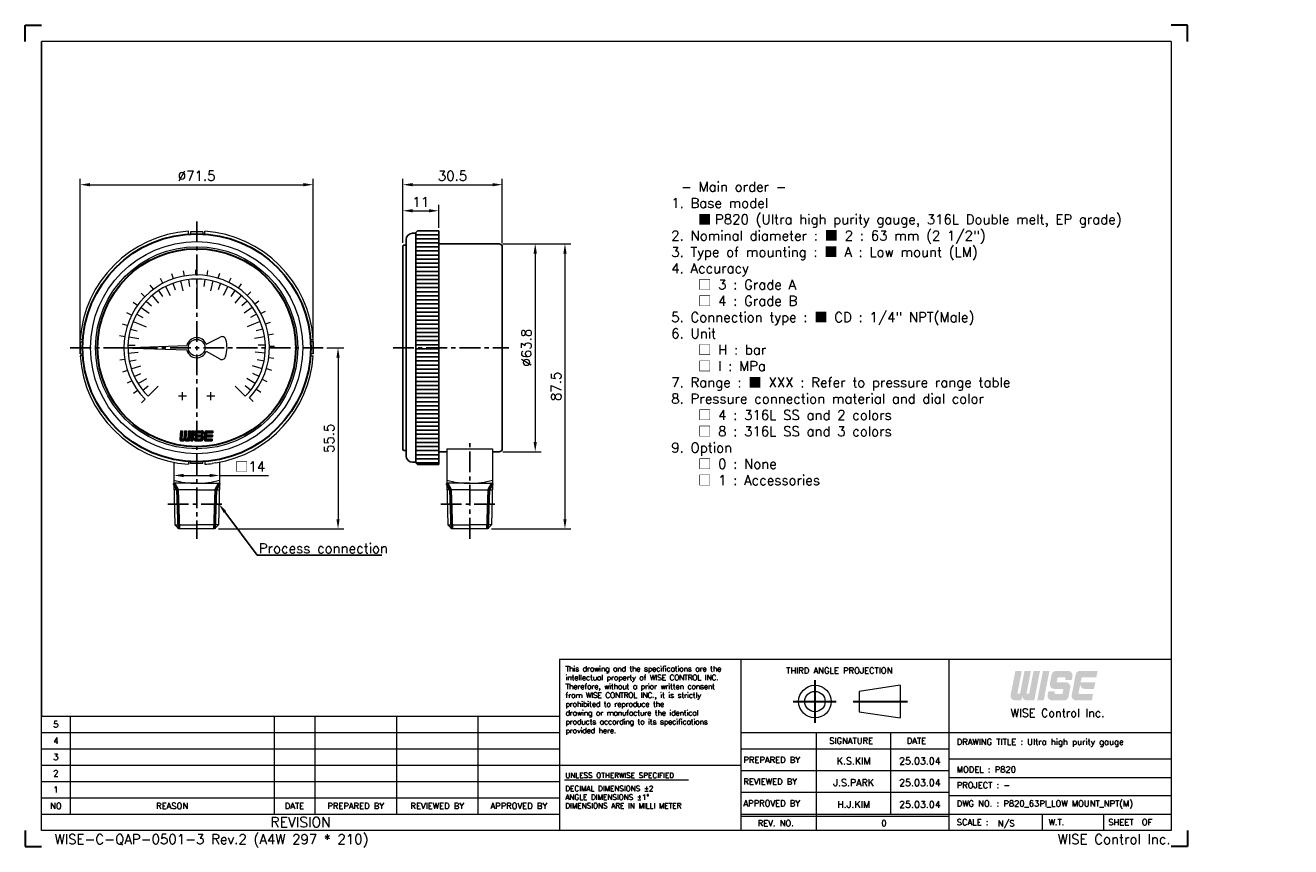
# Model space of a CAD drawing. Extents: x 12 to 400, y -10 to 242.
import ezdxf
from ezdxf import colors
from ezdxf.entities.mleader import LeaderData, LeaderLine
from ezdxf.enums import TextEntityAlignment as Align
from ezdxf.math import Vec2, Vec3

# ---------------------------------------------------------------- set-up
doc = ezdxf.new("R2010")
doc.units = 0
doc.header["$LTSCALE"] = 17
doc.header["$MEASUREMENT"] = 0
doc.header["$PDMODE"] = 1
doc.linetypes.add('CENTER', pattern=[2, 1.25, -0.25, 0.25, -0.25])
doc.linetypes.add('DASHEDX2', pattern=[1.5, 1, -0.5])
doc.layers.get('0').update_dxf_attribs({"linetype": 'DASHEDX2', "lineweight": 18})
doc.layers.get('DEFPOINTS').update_dxf_attribs({"linetype": 'CONTINUOUS', "lineweight": 18})
for name, color, linetype, lineweight in [('4', 4, 'CONTINUOUS', 30), ('DIM', 7, 'CONTINUOUS', 18), ('SS100', 7, 'CONTINUOUS', 18)]:
    doc.layers.add(name, color=color, linetype=linetype, lineweight=lineweight)
doc.styles.add('ROMANC', font='romans.shx', dxfattribs={"bigfont": 'whgtxt.shx'})
doc.styles.add('ROMANS', font='ROMANS.shx', dxfattribs={"bigfont": 'whgtxt.shx'})
doc.dimstyles.new('1.2', dxfattribs={"dimscale": 1.2, "dimtxt": 2.5, "dimasz": 2.5, "dimexe": 1.5, "dimexo": 1, "dimgap": 1, "dimtad": 1, "dimdsep": 46, "dimtxsty": 'ROMANS', "dimcen": 2.5, "dimclrd": 7, "dimclre": 7, "dimclrt": 3, "dimadec": 1, "dimazin": 2, "dimtfac": 1, "dimtmove": 0, "dimatfit": 3, "dimfxl": 1, "dimlwd": 18, "dimlwe": 18, "dimarcsym": 0})

# ---------------------------------------------------------------- blocks, each defined once
blk = doc.blocks.new('*D6')
at = {"layer": '4', "color": 7, "lineweight": 18, "transparency": 16777216}
for p, q in [((127.41, 174.88), (127.41, 186.5)), ((138.41, 179.44), (138.41, 186.5)), ((130.41, 184.7), (135.41, 184.7))]:
    blk.add_line(p, q, dxfattribs=at)
at = {"layer": '4', "color": 7, "lineweight": -3, "transparency": 16777216}
for points in [[(130.41, 185.2), (130.41, 184.2), (127.41, 184.7)], [(135.41, 185.2), (135.41, 184.2), (138.41, 184.7)]]:
    blk.add_solid(points, dxfattribs=at)
at = {"layer": 'DEFPOINTS', "color": 0, "lineweight": -3, "transparency": 16777216}
for p in [(138.41, 184.7), (138.41, 178.24), (127.41, 173.68)]:
    blk.add_point(p, dxfattribs=at)
at = {"layer": '4', "color": 3, "lineweight": -3, "transparency": 16777216, "insert": (132.91, 187.4), "char_height": 3, "attachment_point": 5, "style": 'ROMANS'}
blk.add_mtext('11', dxfattribs=at)
blk = doc.blocks.new('*D7')
at = {"layer": '4', "color": 7, "lineweight": 18, "transparency": 16777216}
for p, q in [((127.41, 174.88), (127.41, 194.5)), ((157.91, 174.78), (157.91, 194.5)), ((130.41, 192.7), (154.91, 192.7))]:
    blk.add_line(p, q, dxfattribs=at)
at = {"layer": '4', "color": 7, "lineweight": -3, "transparency": 16777216}
for points in [[(130.41, 193.2), (130.41, 192.2), (127.41, 192.7)], [(154.91, 193.2), (154.91, 192.2), (157.91, 192.7)]]:
    blk.add_solid(points, dxfattribs=at)
at = {"layer": 'DEFPOINTS', "color": 0, "lineweight": -3, "transparency": 16777216}
for p in [(157.91, 192.7), (127.41, 173.68), (157.91, 173.58)]:
    blk.add_point(p, dxfattribs=at)
at = {"layer": '4', "color": 3, "lineweight": -3, "transparency": 16777216, "insert": (142.66, 195.4), "char_height": 3, "attachment_point": 5, "style": 'ROMANS'}
blk.add_mtext('30.5', dxfattribs=at)
blk = doc.blocks.new('11')
at = {"color": 0}
for p, q in [((98.23, 252.35), (97.82, 253.57)), ((100.95, 253.03), (100.74, 254.3)), ((103.75, 253.29), (103.74, 254.57)), ((106.55, 253.1), (106.74, 254.38)), ((109.3, 252.49), (109.68, 253.71)), ((93.26, 249.75), (92.5, 250.79)), ((95.64, 251.25), (95.05, 252.39)), ((111.91, 251.45), (112.47, 252.6)), ((114.32, 250.02), (115.06, 251.07)), ((91.14, 247.91), (90.23, 248.81)), ((116.49, 248.23), (117.38, 249.15)), ((89.33, 245.76), (88.29, 246.51)), ((118.35, 246.12), (119.38, 246.9)), ((119.86, 243.75), (121, 244.36)), ((86.82, 240.75), (85.6, 241.14)), ((87.88, 243.35), (86.73, 243.93)), ((120.99, 241.18), (122.2, 241.6)), ((86.18, 238.02), (84.91, 238.21)), ((121.69, 238.46), (122.96, 238.69)), ((85.98, 235.21), (84.69, 235.21)), ((121.97, 235.66), (123.26, 235.69)), ((86.21, 232.41), (84.94, 232.21)), ((121.81, 232.86), (123.08, 232.69)), ((86.87, 229.68), (85.65, 229.28)), ((121.22, 230.11), (122.45, 229.74)), ((87.95, 227.09), (86.81, 226.51)), ((120.2, 227.49), (121.36, 226.94)), ((89.42, 224.7), (88.38, 223.94)), ((91.25, 222.56), (90.34, 221.65)), ((117.02, 222.88), (117.95, 222)), ((118.79, 225.06), (119.85, 224.33))]:
    blk.add_line(p, q, dxfattribs=at)
blk.add_arc((103.98, 235.29), 18, 316.4299, 225, dxfattribs=at)
blk = doc.blocks.new('*D10')
at = {"layer": '4', "color": 7, "lineweight": 18, "transparency": 16777216}
for p, q in [((158.14, 174.58), (169.81, 174.58)), ((168.01, 171.58), (168.01, 113.78)), ((158.11, 110.78), (169.81, 110.78))]:
    blk.add_line(p, q, dxfattribs=at)
at = {"layer": '4', "color": 7, "lineweight": -3, "transparency": 16777216}
for points in [[(167.51, 171.58), (168.51, 171.58), (168.01, 174.58)], [(167.51, 113.78), (168.51, 113.78), (168.01, 110.78)]]:
    blk.add_solid(points, dxfattribs=at)
at = {"layer": 'DEFPOINTS', "color": 0, "lineweight": -3, "transparency": 16777216}
for p in [(156.94, 174.58), (156.91, 110.78), (168.01, 110.78)]:
    blk.add_point(p, dxfattribs=at)
at = {"layer": '4', "color": 3, "lineweight": -3, "transparency": 16777216, "insert": (165.31, 142.68), "char_height": 3, "attachment_point": 5, "rotation": 90, "style": 'ROMANS'}
blk.add_mtext('%%C63.8', dxfattribs=at)
blk = doc.blocks.new('*D11')
at = {"layer": '4', "color": 7, "lineweight": 18, "transparency": 16777216}
for p, q in [((158.11, 174.58), (178.93, 174.58)), ((177.13, 171.58), (177.13, 90.08)), ((154.59, 87.08), (178.93, 87.08))]:
    blk.add_line(p, q, dxfattribs=at)
at = {"layer": '4', "color": 7, "lineweight": -3, "transparency": 16777216}
for points in [[(176.63, 171.58), (177.63, 171.58), (177.13, 174.58)], [(176.63, 90.08), (177.63, 90.08), (177.13, 87.08)]]:
    blk.add_solid(points, dxfattribs=at)
at = {"layer": 'DEFPOINTS', "color": 0, "lineweight": -3, "transparency": 16777216}
for p in [(156.91, 174.58), (153.39, 87.08), (177.13, 87.08)]:
    blk.add_point(p, dxfattribs=at)
at = {"layer": '4', "color": 3, "lineweight": -3, "transparency": 16777216, "insert": (174.43, 130.83), "char_height": 3, "attachment_point": 5, "rotation": 90, "style": 'ROMANS'}
blk.add_mtext('87.5', dxfattribs=at)
blk = doc.blocks.new('*D12')
at = {"layer": '4', "color": 7, "lineweight": 18, "transparency": 16777216}
for p, q in [((28.45, 143.88), (28.45, 194.5)), ((99.94, 143.88), (99.94, 194.5)), ((31.45, 192.7), (96.94, 192.7))]:
    blk.add_line(p, q, dxfattribs=at)
at = {"layer": '4', "color": 7, "lineweight": -3, "transparency": 16777216}
for points in [[(31.45, 193.2), (31.45, 192.2), (28.45, 192.7)], [(96.94, 193.2), (96.94, 192.2), (99.94, 192.7)]]:
    blk.add_solid(points, dxfattribs=at)
at = {"layer": 'DEFPOINTS', "color": 0, "lineweight": -3, "transparency": 16777216}
for p in [(99.94, 192.7), (28.45, 142.68), (99.94, 142.68)]:
    blk.add_point(p, dxfattribs=at)
at = {"layer": '4', "color": 3, "lineweight": -3, "transparency": 16777216, "insert": (64.19, 195.4), "char_height": 3, "attachment_point": 5, "style": 'ROMANS'}
blk.add_mtext('%%C71.5', dxfattribs=at)
blk = doc.blocks.new('*D13')
at = {"layer": '4', "color": 7, "lineweight": 18, "transparency": 16777216}
for p, q in [((104.15, 142.68), (109.34, 142.68)), ((107.54, 139.68), (107.54, 90.08)), ((70.87, 87.08), (109.34, 87.08))]:
    blk.add_line(p, q, dxfattribs=at)
at = {"layer": '4', "color": 7, "lineweight": -3, "transparency": 16777216}
for points in [[(107.04, 139.68), (108.04, 139.68), (107.54, 142.68)], [(107.04, 90.08), (108.04, 90.08), (107.54, 87.08)]]:
    blk.add_solid(points, dxfattribs=at)
at = {"layer": 'DEFPOINTS', "color": 0, "lineweight": -3, "transparency": 16777216}
for p in [(102.95, 142.68), (69.67, 87.08), (107.54, 87.08)]:
    blk.add_point(p, dxfattribs=at)
at = {"layer": '4', "color": 3, "lineweight": -3, "transparency": 16777216, "insert": (104.84, 114.88), "char_height": 3, "attachment_point": 5, "rotation": 90, "style": 'ROMANS'}
blk.add_mtext('55.5', dxfattribs=at)
blk = doc.blocks.new('*D14')
at = {"layer": '4', "color": 7, "lineweight": 18, "transparency": 16777216}
for p, q in [((57.19, 103.18), (57.19, 101.69)), ((60.19, 103.49), (68.19, 103.49)), ((71.19, 103.49), (86.19, 103.49)), ((71.19, 103.18), (71.19, 101.69))]:
    blk.add_line(p, q, dxfattribs=at)
at = {"layer": '4', "color": 7, "lineweight": -3, "transparency": 16777216}
for points in [[(60.19, 103.99), (60.19, 102.99), (57.19, 103.49)], [(68.19, 103.99), (68.19, 102.99), (71.19, 103.49)]]:
    blk.add_solid(points, dxfattribs=at)
at = {"layer": 'DEFPOINTS', "color": 0, "lineweight": -3, "transparency": 16777216}
for p in [(57.19, 104.38), (71.19, 104.38), (71.19, 103.49)]:
    blk.add_point(p, dxfattribs=at)
at = {"layer": '4', "color": 3, "lineweight": -3, "transparency": 16777216, "insert": (80.59, 106.19), "char_height": 3, "attachment_point": 5, "style": 'ROMANS'}
blk.add_mtext('{\\fGulim|b0|i0|c129|p50;□}14', dxfattribs=at)

msp = doc.modelspace()

# ---------------------------------------------------------------- hatches: boundary and pattern name
at = {"layer": '4', "lineweight": -3}
h = msp.add_hatch(dxfattribs=at)
h.set_pattern_fill('ANSI31', scale=10, angle=315)
h.set_pattern_definition([(0, (108.9965, 21.1086), (3e-16, 1.25), [])])
h.paths.add_polyline_path([(138.413, 142.678), (131.413, 142.678), (131.413, 107.328), (131.913, 106.828), (138.413, 106.828)])
h.paths.add_polyline_path([(138.413, 178.528), (131.913, 178.528), (131.413, 178.028), (131.413, 142.678), (138.413, 142.678)])
at = {"layer": '4', "linetype": 'CENTER'}
for points in [[(317.353, 35.861, 0.4142136), (318.704, 34.51), (321.053, 34.51), (322.803, 43.514), (320.822, 43.514), (319.474, 36.581), (318.664, 36.581), (320.011, 43.514), (318.031, 43.514), (316.683, 36.581), (315.873, 36.581), (317.22, 43.514), (315.239, 43.514), (313.802, 36.119, 0.4716306), (315.128, 34.51), (317.091, 34.51)], [(325.684, 43.514), (323.703, 43.514), (321.953, 34.51), (323.934, 34.51)], [(331.529, 35.603), (332.072, 38.395, 0.4716306), (330.746, 40.003), (328.21, 40.003, -0.4716306), (327.945, 40.324), (328.138, 41.315, -0.3590367), (328.403, 41.533), (330.373, 41.533, -0.4716306), (330.639, 41.212), (330.544, 40.723), (332.524, 40.723), (332.754, 41.906, 0.4716306), (331.429, 43.514), (327.698, 43.514, 0.3590367), (326.372, 42.421), (325.829, 39.63, 0.4716306), (327.155, 38.022), (329.691, 38.022, -0.4716306), (329.956, 37.7), (329.764, 36.71, -0.3590367), (329.498, 36.491), (327.528, 36.491, -0.4716306), (327.262, 36.813), (327.357, 37.302), (325.377, 37.302), (325.147, 36.119, 0.4716306), (326.472, 34.51), (330.204, 34.51, 0.3590367)], [(339.085, 36.491), (334.911, 36.491, -0.4716306), (334.646, 36.813), (334.881, 38.022), (335.143, 39.373, 0.4142136), (336.494, 38.022), (339.382, 38.022), (339.768, 40.003), (335.266, 40.003), (335.521, 41.315, -0.3590367), (335.786, 41.533), (340.065, 41.533), (340.45, 43.514), (335.081, 43.514, 0.3590367), (333.755, 42.421), (332.53, 36.119, 0.4716306), (333.856, 34.51), (338.7, 34.51)]]:
    msp.add_hatch(color=1, dxfattribs=at).paths.add_polyline_path(points)

# ---------------------------------------------------------------- linework, layer by layer
at = {"color": 4, "linetype": 'Continuous'}
for p, q in [((363.042, 236.6), (16.646, 236.6)), ((363.042, 236.6), (363.042, -5.396)), ((154.913, 111.678), (154.913, 109.178)), ((175.463, 47.126), (231.112, 47.126)), ((175.463, 47.126), (175.463, -5.396)), ((231.112, 47.126), (363.042, 47.126)), ((279.871, 39.132), (267.365, 37.256)), ((279.871, 39.132), (279.871, 29.128)), ((267.365, 37.256), (267.365, 31.003)), ((16.646, -5.396), (16.646, 29.619)), ((16.646, 29.619), (175.463, 29.619)), ((267.365, 31.003), (279.871, 29.128)), ((363.042, -5.396), (16.646, -5.396))]:
    msp.add_line(p, q, dxfattribs=at)
at = {"color": 4, "linetype": 'ByBlock'}
msp.add_line((140.913, 111.678), (154.913, 111.678), dxfattribs=at)
at = {"color": 3, "linetype": 'Continuous'}
for p, q in [((231.112, -5.396), (231.112, 47.126)), ((294.888, 47.126), (294.888, -5.396)), ((231.112, 24.617), (363.042, 24.617)), ((254.246, -5.396), (254.246, 24.617)), ((277.068, -0.394), (277.068, 24.617)), ((231.112, 19.615), (294.888, 19.615)), ((175.463, 14.613), (231.112, 14.613)), ((231.112, 12.945), (294.888, 12.945)), ((177.012, 10.102), (214.973, 10.102)), ((231.112, 6.276), (294.888, 6.276)), ((231.112, -1.019), (294.888, -1.019)), ((323.415, -0.394), (323.415, -5.396)), ((342.3, -0.394), (342.3, -5.396))]:
    msp.add_line(p, q, dxfattribs=at)
at = {"color": 7, "linetype": 'Continuous'}
for p, q in [((25.4, 29.619), (25.4, -0.394)), ((87.926, 29.619), (87.926, -0.394)), ((100.432, 29.619), (100.432, -0.394)), ((125.442, 29.619), (125.442, -0.394)), ((150.453, 29.619), (150.453, -0.394)), ((16.646, 24.617), (175.463, 24.617)), ((16.646, 19.615), (175.463, 19.615)), ((363.042, 16.488), (294.888, 16.488)), ((16.646, 14.613), (175.463, 14.613)), ((16.646, 9.61), (175.463, 9.61)), ((294.888, 10.861), (363.042, 10.861)), ((16.646, 4.608), (175.463, 4.608)), ((363.042, 5.234), (294.888, 5.234)), ((16.646, -0.394), (175.463, -0.394)), ((231.112, -0.394), (363.042, -0.394))]:
    msp.add_line(p, q, dxfattribs=at)
at = {"color": 4, "linetype": 'Continuous'}
for radius in [5.002, 3.126]:
    msp.add_circle((253.786, 34.13), radius, dxfattribs=at)
at = {"layer": '4', "color": 1}
for p, q in [((11.644, 241.602), (16.646, 241.602)), ((11.644, 236.6), (11.644, 241.602)), ((368.044, 241.602), (363.042, 241.602)), ((368.044, 236.6), (368.044, 241.602)), ((11.644, -5.396), (11.644, -10.398)), ((368.044, -5.396), (368.044, -10.398)), ((11.644, -10.398), (16.646, -10.398)), ((368.044, -10.398), (363.042, -10.398))]:
    msp.add_line(p, q, dxfattribs=at)
at = {"layer": '4', "lineweight": -3}
for p, q in [((16.646, 29.619), (16.646, 236.6)), ((131.913, 178.528), (131.413, 178.028)), ((138.413, 178.528), (131.913, 178.528)), ((138.413, 106.828), (138.413, 178.528)), ((128.413, 109.528), (128.413, 175.828)), ((131.413, 177.828), (130.413, 177.828)), ((131.413, 178.028), (131.413, 107.328)), ((127.663, 174.178), (127.413, 173.928)), ((127.413, 111.431), (127.413, 173.928)), ((127.663, 174.178), (128.413, 174.178)), ((153.913, 174.578), (138.413, 174.578)), ((153.913, 174.578), (156.913, 174.578)), ((157.913, 173.578), (157.913, 111.778)), ((28.445, 144.537), (28.445, 140.819)), ((99.944, 144.537), (99.944, 140.819)), ((127.663, 111.181), (127.413, 111.431)), ((127.663, 111.181), (128.413, 111.181)), ((128.413, 111.181), (128.413, 111.181)), ((140.913, 110.778), (138.413, 110.778)), ((156.913, 110.778), (154.913, 110.778)), ((131.413, 107.528), (130.413, 107.528)), ((131.913, 106.828), (131.413, 107.328)), ((131.913, 106.828), (138.413, 106.828))]:
    msp.add_line(p, q, dxfattribs=at)
at = {"layer": '4', "color": 1, "linetype": 'CENTER'}
for p, q in [((253.786, 40.673), (253.786, 27.578)), ((247.137, 34.13), (260.331, 34.13)), ((265.469, 34.13), (282.175, 34.13))]:
    msp.add_line(p, q, dxfattribs=at)
at = {"layer": '4', "color": 7}
for radius in [34.967, 30.379]:
    msp.add_circle((64.194, 142.678), radius, dxfattribs=at)
at = {"layer": '4', "lineweight": -3}
for centre, radius, start, end in [((130.413, 175.828), 2, 90, 180), ((156.913, 173.578), 1, 0, 90), ((130.413, 109.528), 2, 180, 270), ((156.913, 111.778), 1, 270, 0)]:
    msp.add_arc(centre, radius, start, end, dxfattribs=at)
at = {"layer": 'DIM', "color": 4}
for p, q in [((140.913, 111.678), (140.913, 101.078)), ((154.913, 109.178), (154.913, 101.078)), ((57.194, 107.533), (57.194, 101.078)), ((71.194, 107.533), (71.194, 101.078)), ((64.194, 101.078), (57.194, 101.078)), ((57.194, 101.078), (57.478, 88.318)), ((64.194, 101.078), (71.194, 101.078)), ((71.194, 101.078), (70.91, 88.318)), ((147.913, 101.078), (140.913, 101.078)), ((140.913, 101.078), (141.197, 88.318)), ((147.913, 101.078), (154.913, 101.078)), ((154.913, 101.078), (154.629, 88.318)), ((64.194, 99.078), (57.239, 99.078)), ((64.194, 99.078), (71.15, 99.078)), ((147.913, 99.078), (140.958, 99.078)), ((147.913, 99.078), (154.869, 99.078)), ((57.478, 88.318), (64.194, 88.318)), ((58.718, 87.078), (57.478, 88.318)), ((69.671, 87.078), (58.718, 87.078)), ((70.91, 88.318), (64.194, 88.318)), ((69.671, 87.078), (70.91, 88.318)), ((141.197, 88.318), (147.913, 88.318)), ((142.437, 87.078), (141.197, 88.318)), ((153.39, 87.078), (142.437, 87.078)), ((154.629, 88.318), (147.913, 88.318)), ((153.39, 87.078), (154.629, 88.318))]:
    msp.add_line(p, q, dxfattribs=at)
for centre, start, end in [((64.194, 126.078), 253.7398, 270), ((64.194, 126.078), 270, 286.2602), ((147.913, 126.078), 253.7398, 270), ((147.913, 126.078), 270, 286.2602)]:
    msp.add_arc(centre, 25, start, end, dxfattribs=at)
at = {"layer": 'SS100', "color": 1, "linetype": 'CENTER', "lineweight": -2, "ltscale": 0.3}
for p, q in [((64.194, 181.435), (64.194, 84.078)), ((25.438, 142.678), (102.951, 142.678)), ((124.413, 142.678), (159.913, 142.678)), ((147.913, 84.078), (147.913, 113.678)), ((55.336, 94.698), (73.052, 94.698)), ((139.055, 94.698), (156.771, 94.698))]:
    msp.add_line(p, q, dxfattribs=at)
at = {"layer": 'SS100', "color": 4, "linetype": 'Continuous'}
for p, q in [((61.715, 177.596), (61.715, 178.427)), ((66.054, 178.216), (62.335, 178.216)), ((62.335, 178.216), (62.335, 177.596)), ((66.054, 178.216), (66.054, 177.596)), ((66.674, 177.596), (66.674, 178.427)), ((29.277, 145.157), (28.445, 145.157)), ((28.445, 144.537), (29.277, 144.537)), ((67.102, 143.754), (71.396, 145.944)), ((99.112, 145.157), (99.944, 145.157)), ((99.944, 144.537), (99.112, 144.537)), ((28.445, 140.819), (29.277, 140.819)), ((29.277, 140.199), (28.445, 140.199)), ((41.255, 142.678), (61.173, 143.374)), ((41.255, 142.678), (61.173, 141.983)), ((67.102, 141.602), (71.282, 139.222)), ((99.944, 140.819), (99.112, 140.819)), ((99.112, 140.199), (99.944, 140.199)), ((59.854, 126.559), (59.854, 129.038)), ((68.534, 126.559), (68.534, 129.038)), ((61.094, 127.798), (58.614, 127.798)), ((69.774, 127.798), (67.294, 127.798)), ((61.715, 107.76), (61.715, 106.929)), ((62.335, 107.14), (62.335, 107.76)), ((66.054, 107.14), (62.335, 107.14)), ((66.054, 107.14), (66.054, 107.76)), ((66.674, 107.76), (66.674, 106.929)), ((70.103, 107.333), (68.961, 107.161))]:
    msp.add_line(p, q, dxfattribs=at)
at = {"layer": 'SS100', "color": 7, "linetype": 'Continuous'}
for p, q in [((59.273, 163.175), (59.997, 160.161)), ((61.717, 163.612), (61.972, 161.457)), ((64.194, 163.758), (64.194, 161.588)), ((66.672, 163.612), (66.417, 161.457)), ((69.115, 163.175), (68.392, 160.161)), ((52.483, 160.205), (53.689, 158.401)), ((54.624, 161.46), (56.032, 158.698)), ((56.898, 162.455), (57.649, 160.419)), ((64.194, 161.588), (64.194, 159.418)), ((71.49, 162.455), (70.739, 160.419)), ((73.764, 161.46), (72.357, 158.698)), ((75.906, 160.205), (74.7, 158.401)), ((48.715, 156.987), (50.309, 155.514)), ((50.504, 158.707), (52.518, 156.35)), ((77.884, 158.707), (75.871, 156.35)), ((79.674, 156.987), (78.08, 155.514)), ((45.803, 152.978), (47.696, 151.918)), ((47.141, 155.068), (49.649, 153.246)), ((81.248, 155.068), (78.74, 153.246)), ((82.586, 152.978), (80.693, 151.918)), ((43.906, 148.4), (45.995, 147.811)), ((44.719, 150.745), (46.724, 149.915)), ((46.724, 149.915), (48.729, 149.084)), ((81.665, 149.915), (79.66, 149.084)), ((83.669, 150.745), (81.665, 149.915)), ((84.482, 148.4), (82.394, 147.811)), ((43.374, 145.976), (46.436, 145.491)), ((85.014, 145.976), (81.953, 145.491)), ((43.131, 143.506), (45.299, 143.421)), ((43.18, 141.024), (46.27, 141.267)), ((85.209, 141.024), (82.119, 141.267)), ((85.258, 143.506), (83.089, 143.421)), ((43.52, 138.566), (45.648, 138.989)), ((44.147, 136.164), (47.095, 137.122)), ((84.242, 136.164), (81.294, 137.122)), ((84.869, 138.566), (82.741, 138.989)), ((45.051, 133.853), (47.022, 134.761)), ((46.221, 131.664), (48.864, 133.284)), ((82.168, 131.664), (79.524, 133.284)), ((83.338, 133.853), (81.367, 134.761)), ((47.64, 129.628), (49.344, 130.971)), ((49.289, 127.773), (50.823, 129.307)), ((50.823, 129.307), (52.358, 130.841)), ((77.565, 129.307), (76.031, 130.841)), ((79.1, 127.773), (77.565, 129.307)), ((80.748, 129.628), (79.044, 130.971))]:
    msp.add_line(p, q, dxfattribs=at)
at = {"layer": 'SS100', "color": 10, "linetype": 'Continuous'}
for p, q in [((59.259, 117.185), (59.03, 114.561)), ((59.145, 115.881), (59.82, 116.556)), ((59.162, 116.073), (59.837, 116.748)), ((59.179, 116.265), (59.854, 116.94)), ((59.195, 116.457), (59.871, 117.133)), ((59.212, 116.649), (59.748, 117.185)), ((59.229, 116.842), (59.573, 117.185)), ((59.246, 117.034), (59.397, 117.185)), ((59.259, 117.185), (59.875, 117.185)), ((59.875, 117.185), (59.67, 114.841)), ((60.454, 117.185), (60.247, 114.824)), ((60.337, 115.845), (61.012, 116.52)), ((60.354, 116.037), (61.029, 116.712)), ((60.37, 116.229), (61.046, 116.905)), ((60.387, 116.422), (61.062, 117.097)), ((60.404, 116.614), (60.976, 117.185)), ((60.421, 116.806), (60.8, 117.185)), ((60.438, 116.998), (60.625, 117.185)), ((60.454, 117.185), (61.07, 117.185)), ((61.07, 117.185), (60.865, 114.841)), ((61.648, 117.185), (61.441, 114.824)), ((61.528, 115.808), (62.203, 116.484)), ((61.544, 116.001), (62.22, 116.676)), ((61.561, 116.193), (62.236, 116.868)), ((61.578, 116.385), (62.253, 117.06)), ((61.595, 116.577), (62.203, 117.185)), ((61.612, 116.769), (62.028, 117.185)), ((61.628, 116.961), (61.852, 117.185)), ((61.645, 117.154), (61.677, 117.185)), ((61.648, 117.185), (62.264, 117.185)), ((62.264, 117.185), (61.996, 114.116)), ((62.673, 117.185), (62.405, 114.116)), ((62.55, 115.779), (63.226, 116.454)), ((62.567, 115.971), (63.242, 116.646)), ((62.584, 116.163), (63.259, 116.838)), ((62.601, 116.355), (63.276, 117.031)), ((62.618, 116.548), (63.255, 117.185)), ((62.634, 116.74), (63.08, 117.185)), ((62.651, 116.932), (62.905, 117.185)), ((62.668, 117.124), (62.729, 117.185)), ((62.673, 117.185), (63.29, 117.185)), ((62.673, 117.185), (63.29, 117.185)), ((63.29, 117.185), (63.021, 114.116)), ((63.575, 115.751), (64.248, 116.425)), ((63.666, 116.812), (63.577, 115.789)), ((63.59, 115.942), (64.834, 117.185)), ((63.607, 116.134), (64.658, 117.185)), ((63.624, 116.326), (64.483, 117.185)), ((63.64, 116.518), (64.308, 117.185)), ((63.657, 116.71), (64.132, 117.185)), ((63.69, 116.919), (63.931, 117.16)), ((64.074, 117.185), (65.875, 117.185)), ((64.253, 116.478), (64.217, 116.069)), ((64.355, 116.572), (65.54, 116.572)), ((64.395, 116.572), (65.009, 117.185)), ((64.571, 116.572), (65.184, 117.185)), ((64.746, 116.572), (65.36, 117.185)), ((64.921, 116.572), (65.535, 117.185)), ((65.097, 116.572), (65.71, 117.185)), ((65.272, 116.572), (65.886, 117.185)), ((65.447, 116.572), (66.031, 117.155)), ((65.602, 116.551), (66.14, 117.089)), ((65.642, 116.46), (65.622, 116.224)), ((65.626, 116.224), (66.273, 116.871)), ((65.638, 116.412), (66.221, 116.995)), ((65.802, 116.224), (66.28, 116.703)), ((65.977, 116.224), (66.263, 116.51)), ((66.283, 116.741), (66.238, 116.224)), ((66.698, 116.812), (66.502, 114.561)), ((66.61, 115.806), (67.286, 116.481)), ((66.627, 115.998), (67.815, 117.185)), ((66.644, 116.19), (67.639, 117.185)), ((66.661, 116.382), (67.464, 117.185)), ((66.678, 116.574), (67.289, 117.185)), ((66.694, 116.767), (67.113, 117.185)), ((66.798, 117.045), (66.837, 117.085)), ((67.106, 117.185), (69.186, 117.185)), ((67.285, 116.478), (67.25, 116.069)), ((67.376, 116.571), (67.99, 117.185)), ((67.387, 116.572), (69.133, 116.572)), ((67.552, 116.572), (68.165, 117.185)), ((67.727, 116.572), (68.341, 117.185)), ((67.902, 116.572), (68.516, 117.185)), ((68.078, 116.572), (68.691, 117.185)), ((68.253, 116.572), (68.867, 117.185)), ((68.428, 116.572), (69.042, 117.185)), ((68.604, 116.572), (69.183, 117.151)), ((68.779, 116.572), (69.166, 116.959)), ((68.954, 116.572), (69.15, 116.767)), ((69.13, 116.572), (69.133, 116.575)), ((69.186, 117.185), (69.133, 116.572)), ((59.028, 114.536), (59.703, 115.211)), ((59.044, 114.728), (59.719, 115.403)), ((59.053, 114.386), (59.686, 115.019)), ((59.061, 114.92), (59.736, 115.595)), ((59.078, 115.112), (59.753, 115.787)), ((59.095, 115.304), (59.77, 115.979)), ((59.111, 115.496), (59.787, 116.172)), ((59.115, 114.273), (59.67, 114.827)), ((59.128, 115.689), (59.803, 116.364)), ((59.206, 114.188), (59.75, 114.733)), ((59.325, 114.132), (59.923, 114.73)), ((59.437, 114.116), (60.207, 114.116)), ((59.485, 114.116), (60.099, 114.73)), ((59.66, 114.116), (60.911, 115.367)), ((59.772, 114.73), (60.146, 114.73)), ((59.836, 114.116), (60.894, 115.175)), ((60.011, 114.116), (60.878, 114.983)), ((60.186, 114.116), (60.87, 114.8)), ((60.207, 114.116), (60.51, 114.394)), ((60.253, 114.884), (60.928, 115.559)), ((60.27, 115.076), (60.945, 115.752)), ((60.286, 115.269), (60.962, 115.944)), ((60.303, 115.461), (60.978, 116.136)), ((60.32, 115.653), (60.995, 116.328)), ((60.51, 114.394), (60.765, 114.116)), ((60.572, 114.327), (60.976, 114.73)), ((60.656, 114.235), (61.151, 114.73)), ((60.74, 114.144), (61.326, 114.73)), ((60.765, 114.116), (61.996, 114.116)), ((60.888, 114.116), (62.102, 115.331)), ((60.967, 114.73), (61.34, 114.73)), ((61.063, 114.116), (62.085, 115.138)), ((61.239, 114.116), (62.068, 114.946)), ((61.414, 114.116), (62.051, 114.754)), ((61.444, 114.847), (62.119, 115.523)), ((61.46, 115.04), (62.136, 115.715)), ((61.477, 115.232), (62.152, 115.907)), ((61.494, 115.424), (62.169, 116.099)), ((61.511, 115.616), (62.186, 116.291)), ((61.589, 114.116), (62.035, 114.562)), ((61.765, 114.116), (62.018, 114.37)), ((61.94, 114.116), (62.001, 114.177)), ((62.405, 114.116), (63.021, 114.116)), ((62.416, 114.242), (63.091, 114.917)), ((62.433, 114.434), (63.108, 115.109)), ((62.449, 114.626), (63.125, 115.301)), ((62.466, 114.818), (63.141, 115.493)), ((62.466, 114.116), (63.074, 114.725)), ((62.483, 115.01), (63.158, 115.685)), ((62.5, 115.202), (63.175, 115.878)), ((62.517, 115.395), (63.192, 116.07)), ((62.534, 115.587), (63.209, 116.262)), ((62.641, 114.116), (63.057, 114.532)), ((62.817, 114.116), (63.041, 114.34)), ((62.992, 114.116), (63.024, 114.148)), ((63.514, 115.077), (63.469, 114.561)), ((63.472, 114.596), (63.953, 115.077)), ((63.479, 114.428), (64.129, 115.077)), ((63.489, 114.789), (63.778, 115.077)), ((63.506, 114.981), (63.602, 115.077)), ((63.514, 115.077), (64.136, 115.077)), ((63.532, 114.305), (64.114, 114.887)), ((63.603, 115.604), (64.231, 116.233)), ((63.614, 114.212), (64.152, 114.75)), ((63.668, 115.494), (64.218, 116.044)), ((63.723, 114.146), (64.307, 114.73)), ((63.76, 115.411), (64.308, 115.958)), ((63.869, 114.117), (64.483, 114.73)), ((63.877, 114.116), (65.678, 114.116)), ((63.882, 115.357), (64.483, 115.958)), ((63.984, 115.344), (65.433, 115.344)), ((64.044, 115.344), (64.658, 115.958)), ((64.044, 114.116), (64.658, 114.73)), ((64.13, 115.077), (64.11, 114.841)), ((64.212, 114.73), (65.397, 114.73)), ((64.22, 115.344), (64.834, 115.958)), ((64.22, 114.116), (64.833, 114.73)), ((64.319, 115.958), (65.768, 115.958)), ((64.395, 115.344), (65.009, 115.958)), ((64.395, 114.116), (65.009, 114.73)), ((64.57, 115.344), (65.184, 115.958)), ((64.57, 114.116), (65.184, 114.73)), ((64.746, 115.344), (65.36, 115.958)), ((64.746, 114.116), (65.36, 114.73)), ((64.921, 115.344), (65.535, 115.958)), ((64.921, 114.116), (66.162, 115.357)), ((65.096, 114.116), (66.145, 115.165)), ((65.097, 115.344), (65.71, 115.958)), ((65.272, 115.344), (65.872, 115.944)), ((65.272, 114.116), (66.128, 114.973)), ((65.446, 115.343), (65.993, 115.89)), ((65.447, 114.116), (66.112, 114.781)), ((65.535, 115.233), (65.499, 114.824)), ((65.504, 114.874), (66.177, 115.548)), ((65.52, 115.066), (66.15, 115.696)), ((65.534, 115.256), (66.085, 115.807)), ((65.622, 116.224), (66.238, 116.224)), ((65.623, 114.116), (66.095, 114.589)), ((65.825, 114.144), (66.06, 114.379)), ((66.176, 115.513), (66.086, 114.49)), ((66.152, 116.224), (66.246, 116.318)), ((66.504, 114.471), (67.168, 115.136)), ((66.509, 114.653), (67.815, 115.958)), ((66.526, 114.845), (67.639, 115.958)), ((66.543, 115.037), (67.464, 115.958)), ((66.546, 114.338), (67.151, 114.944)), ((66.56, 115.229), (67.302, 115.971)), ((66.577, 115.421), (67.252, 116.097)), ((66.594, 115.614), (67.269, 116.289)), ((66.619, 114.237), (67.159, 114.776)), ((66.721, 114.162), (67.288, 114.73)), ((66.854, 114.12), (67.464, 114.73)), ((66.909, 114.116), (68.918, 114.116)), ((67.025, 114.116), (67.639, 114.73)), ((67.178, 115.251), (67.142, 114.841)), ((67.201, 114.116), (67.815, 114.73)), ((67.244, 114.73), (68.971, 114.73)), ((67.28, 115.344), (69.025, 115.344)), ((67.351, 115.958), (69.079, 115.958)), ((67.376, 115.344), (67.99, 115.958)), ((67.376, 114.116), (67.99, 114.73)), ((67.551, 114.116), (68.165, 114.73)), ((67.552, 115.344), (68.165, 115.958)), ((67.727, 115.344), (68.341, 115.958)), ((67.727, 114.116), (68.341, 114.73)), ((67.902, 115.344), (68.516, 115.958)), ((67.902, 114.116), (68.516, 114.73)), ((68.078, 115.344), (68.691, 115.958)), ((68.078, 114.116), (68.691, 114.73)), ((68.253, 115.344), (68.867, 115.958)), ((68.253, 114.116), (68.867, 114.73)), ((68.428, 115.344), (69.042, 115.958)), ((68.428, 114.116), (68.965, 114.653)), ((68.604, 115.344), (69.066, 115.806)), ((68.604, 114.116), (68.948, 114.461)), ((68.779, 115.344), (69.049, 115.614)), ((68.779, 114.116), (68.931, 114.268)), ((68.971, 114.73), (68.918, 114.116)), ((68.954, 115.344), (69.032, 115.422)), ((69.079, 115.958), (69.025, 115.344))]:
    msp.add_line(p, q, dxfattribs=at)
at = {"layer": 'SS100', "linetype": 'Continuous', "lineweight": 50}
for p, q in [((58.343, 99.078), (57.194, 101.078)), ((70.046, 99.078), (71.194, 101.078)), ((142.062, 99.078), (140.913, 101.078)), ((153.765, 99.078), (154.913, 101.078)), ((58.343, 99.078), (58.718, 87.078)), ((70.046, 99.078), (69.671, 87.078)), ((142.062, 99.078), (142.437, 87.078)), ((153.765, 99.078), (153.39, 87.078))]:
    msp.add_line(p, q, dxfattribs=at)
at = {"layer": 'SS100', "color": 4, "linetype": 'Continuous'}
for radius in [32.549, 30.999, 30.999, 2.565, 0.19]:
    msp.add_circle((64.194, 142.678), radius, dxfattribs=at)
for centre, radius, start, end in [((64.194, 142.678), 35.835, 93.96722, 176.03278), ((64.194, 142.678), 35.835, 3.96722, 86.03278), ((64.194, 142.678), 3.1, 20.30622, 167.03338), ((71.959, 144.839), 1.24, 15.55155, 117.01838), ((64.194, 142.678), 9.3, 342.83919, 15.55155), ((64.194, 142.678), 35.835, 183.96722, 266.03278), ((64.194, 142.678), 3.1, 192.96662, 339.69378), ((64.194, 142.678), 35.835, 279.4902, 356.03278), ((71.895, 140.3), 1.24, 240.34654, 342.83919), ((64.194, 142.678), 35.835, 273.96722, 277.6446)]:
    msp.add_arc(centre, radius, start, end, dxfattribs=at)
at = {"layer": 'SS100', "color": 7, "linetype": 'Continuous'}
msp.add_arc((64.194, 142.678), 21.08, 315, 225, dxfattribs=at)
at = {"layer": 'SS100', "color": 10, "linetype": 'Continuous'}
for centre, radius, start, end in [((64.074, 116.776), 0.409, 90, 175), ((64.355, 116.469), 0.102, 90, 175), ((65.54, 116.469), 0.102, 355, 90), ((65.875, 116.776), 0.409, 355, 90), ((67.106, 116.776), 0.409, 90, 175), ((67.387, 116.469), 0.102, 90, 175), ((59.437, 114.526), 0.409, 175, 270), ((59.772, 114.833), 0.102, 175, 270), ((60.146, 114.833), 0.102, 270, 355), ((60.967, 114.833), 0.102, 175, 270), ((61.34, 114.833), 0.102, 270, 355), ((63.877, 114.526), 0.409, 175, 270), ((63.984, 115.753), 0.409, 175, 270), ((64.212, 114.833), 0.102, 175, 270), ((64.319, 116.06), 0.102, 175, 270), ((65.397, 114.833), 0.102, 270, 355), ((65.433, 115.242), 0.102, 355, 90), ((65.678, 114.526), 0.409, 270, 355), ((65.768, 115.549), 0.409, 355, 90), ((66.909, 114.526), 0.409, 175, 270), ((67.244, 114.833), 0.102, 175, 270), ((67.28, 115.242), 0.102, 90, 175), ((67.351, 116.06), 0.102, 175, 270)]:
    msp.add_arc(centre, radius, start, end, dxfattribs=at)

# ---------------------------------------------------------------- block references
at = {"layer": 'SS100', "color": 4, "linetype": 'Continuous', "xscale": 1.239972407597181, "yscale": 1.239972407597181, "zscale": 1.239972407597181}
msp.add_blockref('11', (-64.733, -149.074), dxfattribs=at)

# ---------------------------------------------------------------- texts
at = {"color": 3, "linetype": 'Continuous'}
for s, height, style, p in [('THIRD ANGLE PROJECTION', 1.87579, 'ROMANS', (244.975, 42.697)), ('SIGNATURE', 1.8758, 'ROMANS', (258.164, 21.16)), ('DATE', 1.8758, 'ROMANS', (281.942, 21.164)), ('DRAWING TITLE : Ultra high purity gauge', 1.87579, 'ROMANS', (297.263, 20.817)), ('PREPARED BY', 1.87579, 'ROMANS', (231.846, 15.298)), ('UNLESS OTHERWISE SPECIFIED', 1.62568, 'ROMANS', (177.233, 10.67)), ('MODEL : P820', 1.87579, 'ROMANS', (297.263, 12.321)), ('DECIMAL DIMENSIONS %%P2', 1.62568, 'ROMANS', (177.233, 6.622)), ('REVIEWED BY', 1.87579, 'ROMANS', (231.846, 8.629)), ('PROJECT : -', 1.87579, 'ROMANS', (297.263, 7.525)), ('ANGLE DIMENSIONS %%P1%%D', 1.62568, 'ROMANS', (177.233, 3.99)), ('DWG NO. : P820_63PI_LOW MOUNT_NPT(M)', 1.87579, 'ROMANS', (297.263, 1.898)), ('DIMENSIONS ARE IN MILLI METER', 1.62568, 'ROMANS', (177.233, 1.358)), ('APPROVED BY', 1.87579, 'ROMANS', (231.846, 1.959)), ('REV. NO.', 1.8758, 'ROMANS', (236.233, -4.137)), ('0', 1.876, 'ROMANC', (274.13, -4.137)), ('SCALE :         ', 1.87579, 'ROMANS', (297.263, -3.815)), ('N/S', 1.8758, 'ROMANS', (309.867, -4.196)), ('W.T. ', 1.8758, 'ROMANS', (325.446, -3.815)), ('SHEET  OF', 1.8758, 'ROMANS', (343.733, -3.815)), ('WISE-C-QAP-0501-3 Rev.2 (A4W 297 * 210)', 3.00126, 'ROMANS', (20.65, -9.608))]:
    msp.add_text(s, height=height, dxfattribs=dict(at, style=style)).set_placement(p)
at = {"color": 3, "style": 'ROMANS'}
for s, height, p in [('WISE Control Inc.', 2.50105, (328.204, 30.619)), ('5', 1.876, (21.023, 27.118)), ('4', 1.876, (21.023, 22.116)), ('3', 1.876, (21.023, 17.114)), ('2', 1.876, (21.023, 12.112)), ('1', 1.876, (21.023, 7.109)), ('NO', 1.8758, (21.023, 2.107)), ('REASON', 1.8758, (56.663, 2.107)), ('DATE', 1.8758, (94.179, 2.107)), ('PREPARED BY', 1.87579, (112.937, 2.107)), ('REVIEWED BY', 1.87579, (137.947, 2.107)), ('APPROVED BY', 1.87579, (162.958, 2.107)), ('REVISION', 3.1263, (96.055, -2.895))]:
    msp.add_text(s, height=height, dxfattribs=at).set_placement(p, align=Align.MIDDLE_CENTER)
at = {"color": 3, "linetype": 'Continuous', "style": 'ROMANS'}
for s, p in [('K.S.KIM', (265.657, 14.821)), ('25.03.04', (285.978, 14.821)), ('J.S.PARK', (265.657, 8.152)), ('25.03.04', (285.978, 8.152)), ('H.J.KIM', (265.657, 1.482)), ('25.03.04', (285.978, 1.482))]:
    msp.add_text(s, height=2.1259, dxfattribs=at).set_placement(p, align=Align.CENTER)
msp.add_text('WISE Control Inc.', height=3.00126, dxfattribs=at).set_placement((362.845, -9.608), align=Align.RIGHT)
at = {"color": 4, "insert": (209.713, 193.56), "char_height": 3, "attachment_point": 1, "style": 'ROMANS'}
msp.add_mtext_dynamic_auto_height_columns('\\pi3;{\\C3;- Main order -\\P\\pi0;1. Base model \\P    \\fGulim|b0|i0|c129|p50;■ \\Fromans,whgtxt|c129;P820 (Ultra high purity gauge, 316L Double melt, EP grade)\\P2. Nominal diameter : \\fGulim|b0|i0|c129|p50;■\\Fromans,whgtxt|c129; 2 : 63 mm (2 1/2") \\P3. Type of mounting : \\fGulim|b0|i0|c129|p50;■\\Fromans,whgtxt|c129; A : Low mount (LM)\\P4. Accuracy\\P    \\fGulim|b0|i0|c129|p50;□\\Fromans,whgtxt|c129; 3 : Grade A\\P    \\fGulim|b0|i0|c129|p50;□\\Fromans,whgtxt|c129; 4 : Grade B \\P5. Connection type : \\fGulim|b0|i0|c129|p50;■\\Fromans,whgtxt|c129; CD : 1/4" NPT(Male)\\P6. Unit\\P    \\fGulim|b0|i0|c129|p50;□\\Fromans,whgtxt|c129; H : bar\\P    \\fGulim|b0|i0|c129|p50;□\\Fromans,whgtxt|c129; I : MPa \\P7. Range : \\fGulim|b0|i0|c129|p50;■\\Fromans,whgtxt|c129; XXX : Refer to pressure range table\\P8. Pressure connection material and dial color\\P    \\fGulim|b0|i0|c129|p50;□\\Fromans,whgtxt|c129; 4 : 316L SS and 2 colors\\P    \\fGulim|b0|i0|c129|p50;□\\Fromans,whgtxt|c129; 8 : 316L SS and 3 colors \\P9. Option\\P    \\fGulim|b0|i0|c129|p50;□\\Fromans,whgtxt|c129; 0 : None\\P    \\fGulim|b0|i0|c129|p50;□\\Fromans,whgtxt|c129; 1 : Accessories }', width=154.05447, gutter_width=0, height=87.704, count=1, dxfattribs=at)
at = {"color": 4, "linetype": 'ByBlock', "insert": (177.256, 45.004), "char_height": 1.625684, "attachment_point": 1, "style": 'ROMANS'}
msp.add_mtext_dynamic_manual_height_columns('{\\W1.1;\\T0.9;\\C3;This drawing and the specifications are the intellectual property of WISE CONTROL INC. Therefore, without a prior written consent from WISE CONTROL INC., it is strictly prohibited to reproduce the \\Pdrawing or manufacture the identical products according to its specifications provided here. }', width=54.01239, gutter_width=189.249, heights=[0], dxfattribs=at)

# ---------------------------------------------------------------- dimensions: what is measured, and where the dimension line sits
at = {"layer": '4', "lineweight": -3}
dim = msp.add_linear_dim(base=(99.944, 192.705), p1=(28.445, 142.678), p2=(99.944, 142.678), text='%%C<>', dimstyle='1.2', dxfattribs=at)
dim.commit()
dim.dimension.update_dxf_attribs({"geometry": '*D12', "text_midpoint": (64.194, 195.405)})
for base, p2, picture, middle in [((157.913, 192.705), (157.913, 173.578), '*D7', (142.663, 195.405)), ((138.413, 184.705), (138.413, 178.243), '*D6', (132.913, 187.405))]:
    dim = msp.add_linear_dim(base=base, p1=(127.413, 173.678), p2=p2, dimstyle='1.2', dxfattribs=at)
    dim.commit()
    dim.dimension.update_dxf_attribs({"geometry": picture, "text_midpoint": middle})
dim = msp.add_linear_dim(base=(177.128, 87.078), p1=(156.913, 174.578), p2=(153.39, 87.078), angle=90, dimstyle='1.2', dxfattribs=at)
dim.commit()
dim.dimension.update_dxf_attribs({"geometry": '*D11', "text_midpoint": (174.428, 130.828)})
dim = msp.add_linear_dim(base=(168.013, 110.778), p1=(156.936, 174.578), p2=(156.913, 110.778), angle=90, text='%%C<>', dimstyle='1.2', dxfattribs=at)
dim.commit()
dim.dimension.update_dxf_attribs({"geometry": '*D10', "text_midpoint": (168.013, 142.678), "dimtype": 160})
dim = msp.add_linear_dim(base=(107.536, 87.078), p1=(102.951, 142.678), p2=(69.671, 87.078), angle=90, text='55.5', dimstyle='1.2', dxfattribs=at)
dim.commit()
dim.dimension.update_dxf_attribs({"geometry": '*D13', "text_midpoint": (104.836, 114.878)})
dim = msp.add_linear_dim(base=(71.194, 103.487), p1=(57.194, 104.378), p2=(71.194, 104.378), text='{\\fGulim|b0|i0|c129|p50;□}<>', dimstyle='1.2', dxfattribs=at)
dim.commit()
dim.dimension.update_dxf_attribs({"geometry": '*D14', "text_midpoint": (80.588, 103.487), "dimtype": 160})

# ---------------------------------------------------------------- leaders
ml = msp.add_multileader_mtext('Standard', dxfattribs=at)
ml.set_content('Process connection', color=3, style='ROMANS')
ml.set_leader_properties(color=7)
ml.build(insert=Vec2(0, 0))
ml.multileader.update_dxf_attribs({"text_left_attachment_type": 5, "text_right_attachment_type": 5, "dogleg_length": 0.36, "arrow_head_size": 3, "scale": 1.2})
ctx = ml.context
ctx.base_point, ctx.scale, ctx.char_height, ctx.arrow_head_size, ctx.landing_gap_size, ctx.plane_origin = Vec3(83.138, 79.044), 1.2, 3, 3, 0.108, Vec3(71.052, 94.698)
ctx.left_attachment, ctx.right_attachment = 5, 5
notes = []
notes.append((ctx, [(0, (1, 1, 0), (82.706, 79.044), (1, 0), 0.432, [(0, [(71.052, 94.698)], 0, [])])]))
ctx.mtext.insert, ctx.mtext.flow_direction = Vec3(83.246, 82.644), 5
for ctx, leaders in notes:
    for number, flags, end, landing, length, lines in leaders:
        leader = LeaderData()
        leader.index, (leader.has_last_leader_line, leader.has_dogleg_vector, leader.attachment_direction) = number, flags
        leader.last_leader_point, leader.dogleg_vector, leader.dogleg_length = Vec3(end), Vec3(landing), length
        for number, points, colour, breaks in lines:
            line = LeaderLine()
            line.index, line.vertices, line.color, line.breaks = number, Vec3.list(points), colors.encode_raw_color(colour), breaks
            leader.lines.append(line)
        ctx.leaders.append(leader)

doc.saveas('drawing.dxf')
